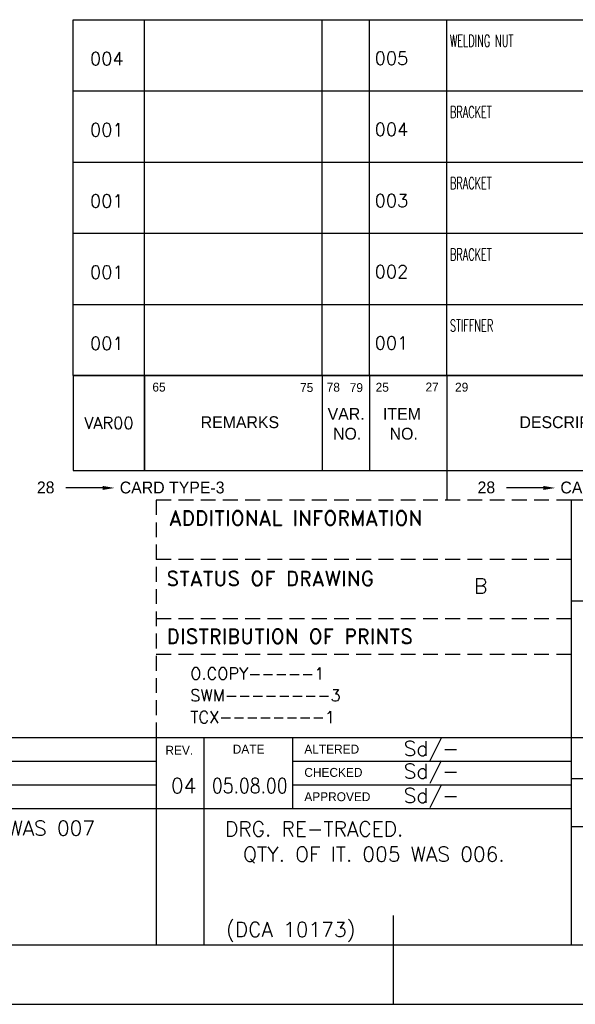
# Model space of a CAD drawing. Extents: x 10867 to 12547, y -210 to 978.
# Tile 2 of 7: x 11455 to 11830, y -210 to 454. Entities that reach past the tile are written whole.
import ezdxf
from ezdxf.enums import TextEntityAlignment as Align

# ---------------------------------------------------------------- set-up
doc = ezdxf.new("R2010")
doc.units = 0
doc.header["$LTSCALE"] = 5
doc.header["$MEASUREMENT"] = 0
doc.linetypes.add('DASHED', pattern=[0.75, 0.5, -0.25])
doc.layers.get('0').update_dxf_attribs({"linetype": 'CONTINUOUS'})
doc.layers.add('6', color=6, linetype='CONTINUOUS')
doc.layers.add('TEXT', color=3, linetype='CONTINUOUS')
doc.styles.add('ROMAND', font='romand', dxfattribs={"height": 3})
doc.styles.add('ROMANS', font='romans.shx')

# ---------------------------------------------------------------- blocks, each defined once
blk = doc.blocks.new('A3')
at = {"color": 5}
for p, q in [((410, 106), (168, 106)), ((168, 106), (168, 90)), ((198, 106), (198, 90)), ((206, 106), (206, 90)), ((219, 106), (219, 90)), ((168, 90), (410, 90)), ((219, 90), (219, 85)), ((160.97, 87.06), (154.74, 87.06)), ((235.32, 87.06), (229.09, 87.06))]:
    blk.add_line(p, q, dxfattribs=at)
at = {"linetype": 'DASHED'}
for p, q in [((240, 85), (170, 85)), ((170, 85), (170, 45)), ((240, 75), (170, 75)), ((240, 65), (170, 65)), ((240, 59), (170, 59))]:
    blk.add_line(p, q, dxfattribs=at)
for p, q in [((410, 85), (240, 85)), ((240, 85), (240, 10)), ((240, 68), (410, 68)), ((20, 45), (170, 45)), ((170, 45), (410, 45)), ((170, 45), (170, 10)), ((178, 45), (178, 10)), ((193, 45), (193, 33)), ((123, 41), (170, 41)), ((193, 41), (240, 41)), ((123, 37), (170, 37)), ((193, 37), (240, 37)), ((20, 33), (170, 33)), ((170, 33), (240, 33)), ((240, 30), (410, 30)), ((210, 0), (210, 15)), ((20, 10), (410, 10)), ((170, 10), (410, 10)), ((0, 0), (420, 0))]:
    blk.add_line(p, q)
at = {"color": 5}
for points in [[(160.97, 87.39), (160.97, 86.72), (162.97, 87.06)], [(235.32, 87.39), (235.32, 86.72), (237.32, 87.06)]]:
    blk.add_solid(points, dxfattribs=at)
at = {"layer": 'TEXT'}
blk.add_line((256, 38), (240, 38), dxfattribs=at)
at = {"color": 5}
for s, height, p in [('65', 1.5, (169.34, 103.31)), ('75', 1.5, (194.26, 103.23)), ('78', 1.5, (198.75, 103.29)), ('79', 1.5, (202.64, 103.22)), ('25', 1.5, (207.01, 103.28)), ('27', 1.5, (215.42, 103.32)), ('29', 1.5, (220.41, 103.3)), ('VAR.', 2, (198.91, 98.54)), ('ITEM', 2, (208.25, 98.54)), ('REMARKS', 2, (177.49, 97.14)), ('DESCRIPTION', 2, (231.28, 97.14)), ('NO.', 2, (199.82, 95.2)), ('NO.', 2, (209.37, 95.2)), ('28', 2, (149.85, 86.15)), ('CARD TYPE-3', 2, (163.83, 86.13)), ('28', 2, (224.2, 86.15)), ('CARD TYPE-1', 2, (238.18, 86.13))]:
    blk.add_text(s, height=height, dxfattribs=at).set_placement(p)
at = {"color": 7, "style": 'ROMANS', "width": 1.3}
blk.add_attdef('DRG_NO', (81.19, 282.79), '', height=3.5, rotation=180, dxfattribs=at)
at = {"style": 'ROMANS'}
for tag, p, width in [('SHTNO', (13.59, 112.8), 0.8), ('REV_NO', (13.61, 103.51), 0.8), ('DRG_NO', (13.69, 75.16), 0.9)]:
    blk.add_attdef(tag, p, '', height=2.8, rotation=90, dxfattribs=dict(at, width=width))
at = {"color": 7, "style": 'ROMANS'}
for tag, p, height in [('PRODUCT', (309.08, 74.12), 4), ('DRN_SIGN', (366.75, 58.08), 1), ('CHD_SIGN', (366.79, 52.11), 1), ('APP_SIGN', (367.44, 46.31), 1), ('TITLE1', (257.16, 20), 3.5), ('TITLE2', (256.85, 13.78), 3.5)]:
    blk.add_attdef(tag, p, '', height=height, dxfattribs=at)
for tag, height, p in [('DRN_BY', 2, (352.45, 59.46)), ('DRN_DATE', 1.5, (390.7, 59.56)), ('CHD_DATE', 1.5, (390.61, 54.05)), ('CHD_BY', 2, (352.45, 53.45)), ('NOVAR', 2.5, (403.98, 50.51)), ('APP_BY', 2, (352.45, 47.45)), ('APP_DATE', 1.5, (390.61, 47.55)), ('SCALE', 2.5, (313.44, 34)), ('REFTOASSY', 2.5, (357.12, 34.38)), ('ITNO', 2.5, (390.34, 34.66)), ('NOIT', 2.5, (404.46, 32.96)), ('REV_NO', 3.5, (404.11, 21.06)), ('SHTNO', 2.5, (364.94, 12.48)), ('NOSHT', 2.5, (406.97, 12.66))]:
    blk.add_attdef(tag, text='', height=height, dxfattribs=at).set_placement(p, align=Align.MIDDLE)
at = {"color": 7, "style": 'ROMANS', "width": 0.8}
blk.add_attdef('WEIGHT', text='', height=2.3, dxfattribs=at).set_placement((330.68, 33.75), align=Align.MIDDLE)
at = {"color": 7, "style": 'ROMANS', "width": 1.3}
blk.add_attdef('DRG_NO', (341.38, 19.21), '', height=3.5, dxfattribs=at)
at = {"layer": 'TEXT', "style": 'ROMAND'}
for s, p in [('ADDITIONAL INFORMATION', (172.15, 80.73)), ('STATUS OF DRAWING', (171.71, 70.54)), ('DISTRIBUTION OF PRINTS', (171.72, 60.79))]:
    blk.add_text(s, height=2.5, dxfattribs=at).set_placement(p)
at = {"layer": 'TEXT', "color": 1, "style": 'ROMANS'}
for s, p in [('O.COPY-----1', (175.74, 54.76)), ('SWM--------3', (175.74, 51.09)), ('TCX--------1', (175.74, 47.42))]:
    blk.add_text(s, height=2, dxfattribs=at).set_placement(p)
at = {"layer": 'TEXT'}
for s, p in [('REV.', (171.54, 42.09)), ('DATE', (182.9, 42.27)), ('ALTERED', (194.98, 42.27)), ('CHECKED', (194.98, 38.35)), ('APPROVED', (194.98, 34.25))]:
    blk.add_text(s, height=1.5, dxfattribs=at).set_placement(p)
blk = doc.blocks.new('var1_btemplate')
at = {"color": 3}
for p, q in [((-254, 12), (0, 12)), ((-254, 0), (-254, 12)), ((-242, 0), (-242, 12)), ((-212, 0), (-212, 12)), ((-204, 0), (-204, 12)), ((-191, 0), (-191, 12)), ((-254, 0), (0, 0))]:
    blk.add_line(p, q, dxfattribs=at)
at = {"style": 'ROMANS', "flags": 4}
for tag, p in [('UT_O_QTY', (-37.05, 0.19)), ('A/C', (-42.21, 1.84)), ('GS', (-6, 3)), ('ZONE', (-1.14, -0.09))]:
    blk.add_attdef(tag, p, '', height=2.2, rotation=90, dxfattribs=at)
at = {"style": 'ROMANS', "width": 0.6, "flags": 4}
blk.add_attdef('ITEM_DESC', (-190.44, 7.43), '', height=2, dxfattribs=at)
at = {"style": 'ROMANS', "flags": 4}
for tag, p in [('ITEM_NO', (-91.78, 7.25)), ('MAT_CODE', (-79.25, 7.43)), ('IT_NO', (-203.15, 4.41)), ('IT_VAR', (-90.96, 1.17)), ('MAT_SPEC', (-79.12, 1.33)), ('QTY', (-34.27, 2.23))]:
    blk.add_attdef(tag, p, '', height=2.2, dxfattribs=at)
at = {"style": 'ROMANS'}
blk.add_attdef('WEIGHT', text='', height=2.2, dxfattribs=at).set_placement((-34.53, 6.62), align=Align.BOTTOM_LEFT)
at = {"style": 'ROMANS', "flags": 4}
blk.add_attdef('STD_NO', text='', height=2.2, dxfattribs=at).set_placement((-141.14, 5.59), align=Align.MIDDLE_LEFT)
for tag, p in [('VAR_0', (-248.36, 4.33)), ('DR_NO', (-117.68, 4.13))]:
    blk.add_attdef(tag, text='', height=2.2, dxfattribs=at).set_placement(p, align=Align.CENTER)
for tag, width, p in [('REMARKS', 0.75, (-242, 3.94)), ('ITEM_SIZE', 0.6, (-190.55, 1.49))]:
    blk.add_attdef(tag, text='', height=2, dxfattribs=dict(at, width=width)).set_placement(p, align=Align.BOTTOM_LEFT)
at = {"style": 'ROMANS'}
blk.add_attdef('IT_V', (-211.43, 4.44), '', height=2.2, dxfattribs=at)

msp = doc.modelspace()

# ---------------------------------------------------------------- linework, layer by layer
msp.add_lwpolyline([(11491.17, 149.91), (11539.17, 149.91), (11539.17, 213.91), (11491.17, 213.91)], close=True)

# ---------------------------------------------------------------- block references
at = {"xscale": 4, "yscale": 4, "zscale": 4}
msp.add_blockref('A3', (10867.17, -210.09), dxfattribs=at)
ref = msp.add_blockref('var1_btemplate', (12507.17, 405.91), dxfattribs=dict(xscale=4, yscale=4))
ref.add_attrib('IT_NO', '005', (11694.58, 423.53), dxfattribs={"height": 8.8, "style": 'ROMANS'})
ref.add_attrib('ITEM_DESC', 'WELDING NUT', (11745.39, 435.62), dxfattribs={"height": 8, "style": 'ROMANS', "width": 0.6})
ref.add_attrib('VAR_0', '004', dxfattribs={"height": 8.8, "style": 'ROMANS'}).set_placement((11513.74, 423.22), align=Align.CENTER)
ref = msp.add_blockref('var1_btemplate', (12507.17, 357.91), dxfattribs=dict(xscale=4, yscale=4))
ref.add_attrib('IT_NO', '004', (11694.58, 375.53), dxfattribs={"height": 8.8, "style": 'ROMANS'})
ref.add_attrib('ITEM_DESC', 'BRACKET', (11745.39, 387.62), dxfattribs={"height": 8, "style": 'ROMANS', "width": 0.6})
ref.add_attrib('VAR_0', '001', dxfattribs={"height": 8.8, "style": 'ROMANS'}).set_placement((11513.74, 375.22), align=Align.CENTER)
ref = msp.add_blockref('var1_btemplate', (12507.17, 309.91), dxfattribs=dict(xscale=4, yscale=4))
ref.add_attrib('IT_NO', '003', (11694.58, 327.53), dxfattribs={"height": 8.8, "style": 'ROMANS'})
ref.add_attrib('ITEM_DESC', 'BRACKET', (11745.39, 339.62), dxfattribs={"height": 8, "style": 'ROMANS', "width": 0.6})
ref.add_attrib('VAR_0', '001', dxfattribs={"height": 8.8, "style": 'ROMANS'}).set_placement((11513.74, 327.22), align=Align.CENTER)
ref = msp.add_blockref('var1_btemplate', (12507.17, 261.91), dxfattribs=dict(xscale=4, yscale=4))
ref.add_attrib('IT_NO', '002', (11694.58, 279.53), dxfattribs={"height": 8.8, "style": 'ROMANS'})
ref.add_attrib('ITEM_DESC', 'BRACKET', (11745.39, 291.62), dxfattribs={"height": 8, "style": 'ROMANS', "width": 0.6})
ref.add_attrib('VAR_0', '001', dxfattribs={"height": 8.8, "style": 'ROMANS'}).set_placement((11513.74, 279.22), align=Align.CENTER)
ref = msp.add_blockref('var1_btemplate', (12507.17, 213.91), dxfattribs=dict(xscale=4, yscale=4))
ref.add_attrib('IT_NO', '001', (11694.58, 231.53), dxfattribs={"height": 8.8, "style": 'ROMANS'})
ref.add_attrib('ITEM_DESC', 'STIFFNER', (11745.39, 243.62), dxfattribs={"height": 8, "style": 'ROMANS', "width": 0.6})
ref.add_attrib('VAR_0', '001', dxfattribs={"height": 8.8, "style": 'ROMANS'}).set_placement((11513.74, 231.22), align=Align.CENTER)

# ---------------------------------------------------------------- texts
at = {"style": 'ROMANS'}
msp.add_text('VAR00', height=8, dxfattribs=at).set_placement((11515.17, 181.91), align=Align.MIDDLE)
at = {"layer": '6', "style": 'ROMANS'}
for s, p in [('B', (11766.17, 71.99)), ('Sd/-', (11732.77, -38.32)), ('Sd/-', (11732.77, -53.61)), ('04', (11565.59, -62.67)), ('Sd/-', (11732.77, -70.03)), ('QTY. OF ITEM 005 WAS 007', (11412.61, -91.82)), ('DRG. RE-TRACED.', (11653.76, -91.82)), ('QTY. OF IT. 005 WAS 006.', (11694, -109.37)), ('(DCA 10173)', (11637.89, -160.32))]:
    msp.add_text(s, height=10, dxfattribs=at).set_placement(p, align=Align.MIDDLE)
at = {"layer": '6', "style": 'ROMANS', "width": 0.85}
msp.add_text('05.08.00', height=10, dxfattribs=at).set_placement((11610.27, -62.67), align=Align.MIDDLE)

doc.saveas('drawing.dxf')
